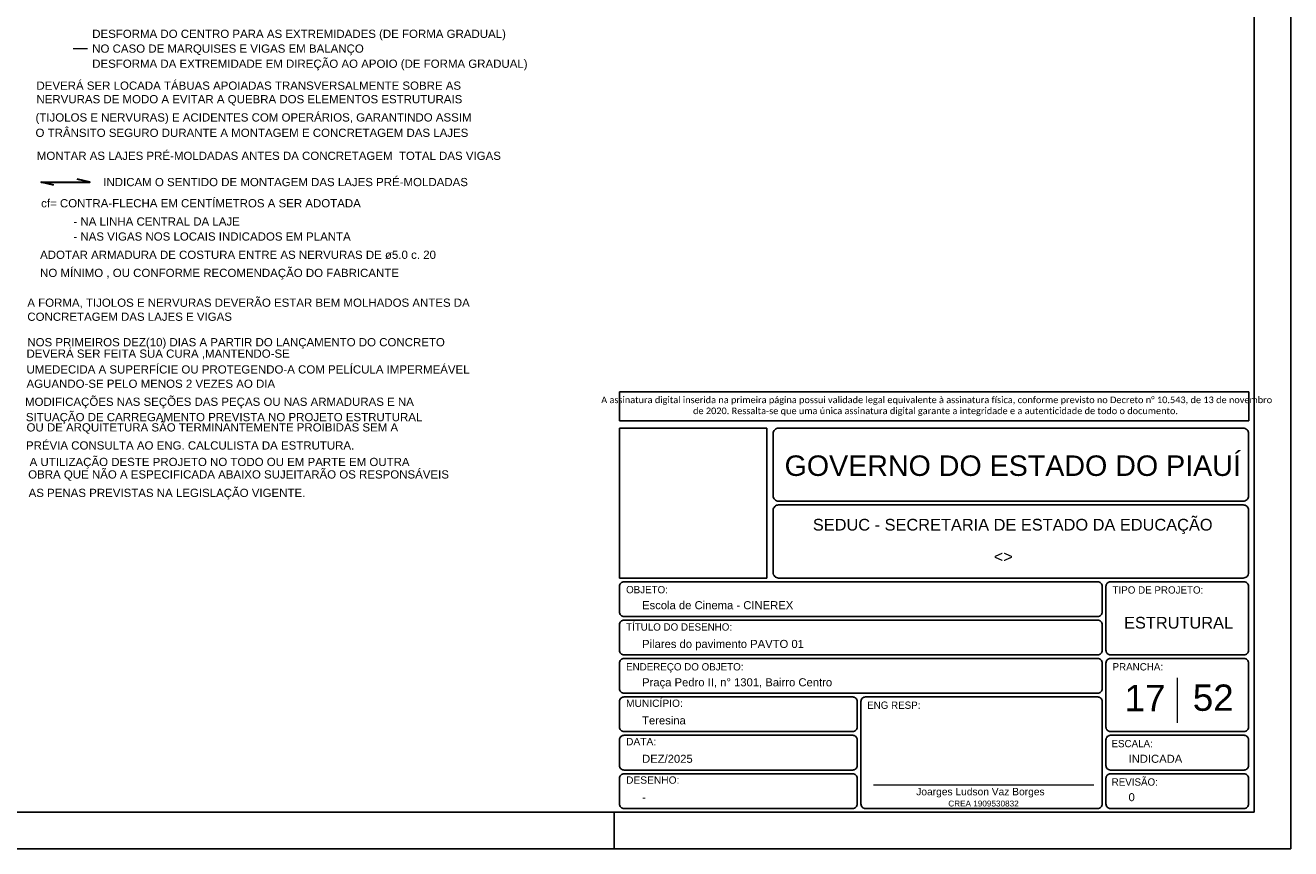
# Model space of a CAD drawing. Header units: millimetres. Extents: x 0 to 119, y 0 to 84.
# Tile 12 of 19: x 84 to 119, y 0 to 23. Entities that reach past the tile are written whole.
import ezdxf

# ---------------------------------------------------------------- set-up
doc = ezdxf.new("R2010")
doc.units = ezdxf.units.MM
doc.header["$MEASUREMENT"] = 0
doc.linetypes.add('NULL', pattern=[0])
doc.layers.get('0').update_dxf_attribs({"lineweight": 18})
for name, color, linetype, lineweight in [('GERAL-1', 2, 'Continuous', 30), ('NOTAS', 7, 'Continuous', 5), ('Nível 1', 7, 'Continuous', 0), ('Textos', 7, 'Continuous', 9)]:
    doc.layers.add(name, color=color, linetype=linetype, lineweight=lineweight)
for name, color, linetype in [('Pena 01', 1, 'Continuous'), ('SEDUC_MARF', 1, 'Continuous'), ('SEDUC_MARGG', 7, 'Continuous'), ('SEDUC_TXT01', 1, 'Continuous'), ('SEDUC_TXT02', 2, 'Continuous'), ('SEDUC_TXT05', 5, 'Continuous')]:
    doc.layers.add(name, color=color, linetype=linetype)
doc.styles.add('Arial', font='txt')
doc.styles.add('Calibri', font='txt')
doc.styles.add('TwCenMT', font='txt')

msp = doc.modelspace()

# ---------------------------------------------------------------- linework, layer by layer
msp.add_line((107.4964, 1.7423), (113.5173, 1.7423))
at = {"layer": 'GERAL-1'}
msp.add_lwpolyline([(85.081, 18.1443), (84.737, 18.2243), (86.065, 18.2243), (85.721, 18.3043)], dxfattribs=at)
at = {"layer": 'NOTAS', "color": 4}
msp.add_line((85.6088, 21.8798), (86.0092, 21.8798), dxfattribs=at)
at = {"layer": 'Nível 1'}
msp.add_line((115.8, 4.6717), (115.8, 3.4409), dxfattribs=at)
at = {"layer": 'Pena 01'}
for p, q in [((100.55, 12.4952), (117.7575, 12.4952)), ((100.55, 12.4952), (100.55, 11.6972)), ((117.7575, 12.4952), (117.7575, 11.6972)), ((100.55, 11.6972), (117.7575, 11.6972))]:
    msp.add_line(p, q, dxfattribs=at)
at = {"layer": 'SEDUC_MARF'}
msp.add_line((100.4015, 1), (100.4015, 0), dxfattribs=at)
for points in [[(118.9, 84.1), (0, 84.1), (0, 0), (118.9, 0)], [(100.55, 11.4972), (104.5747, 11.4972), (104.5747, 7.4), (100.55, 7.4)]]:
    msp.add_lwpolyline(points, close=True, dxfattribs=at)
for points in [[(104.9, 9.5), (117.6, 9.5, 0.4142136), (117.75, 9.65), (117.75, 9.65), (117.75, 11.35, 0.4142136), (117.6, 11.5), (117.6, 11.5), (104.9, 11.5, 0.4142136), (104.75, 11.35), (104.75, 11.35), (104.75, 9.65, 0.4142136), (104.9, 9.5), (104.9, 9.5)], [(104.9, 7.4), (117.6, 7.4, 0.4142136), (117.75, 7.55), (117.75, 7.55), (117.75, 9.25, 0.4142136), (117.6, 9.4), (117.6, 9.4), (104.9, 9.4, 0.4142136), (104.75, 9.25), (104.75, 9.25), (104.75, 7.55, 0.4142136), (104.9, 7.4), (104.9, 7.4)], [(100.675, 7.3), (113.625, 7.3, -0.4142136), (113.75, 7.175), (113.75, 7.175), (113.75, 6.475, -0.4142136), (113.625, 6.35), (113.625, 6.35), (100.675, 6.35, -0.4142136), (100.55, 6.475), (100.55, 6.475), (100.55, 7.175, -0.4142136), (100.675, 7.3), (100.675, 7.3)], [(113.975, 5.3), (117.625, 5.3, 0.4142136), (117.75, 5.425), (117.75, 5.425), (117.75, 7.175, 0.4142136), (117.625, 7.3), (117.625, 7.3), (113.975, 7.3, 0.4142136), (113.85, 7.175), (113.85, 7.175), (113.85, 5.425, 0.4142136), (113.975, 5.3), (113.975, 5.3)], [(100.675, 6.25), (113.625, 6.25, -0.4142136), (113.75, 6.125), (113.75, 6.125), (113.75, 5.425, -0.4142136), (113.625, 5.3), (113.625, 5.3), (100.675, 5.3, -0.4142136), (100.55, 5.425), (100.55, 5.425), (100.55, 6.125, -0.4142136), (100.675, 6.25), (100.675, 6.25)], [(100.675, 5.2), (113.625, 5.2, -0.4142136), (113.75, 5.075), (113.75, 5.075), (113.75, 4.375, -0.4142136), (113.625, 4.25), (113.625, 4.25), (100.675, 4.25, -0.4142136), (100.55, 4.375), (100.55, 4.375), (100.55, 5.075, -0.4142136), (100.675, 5.2), (100.675, 5.2)], [(113.975, 3.2), (117.625, 3.2, 0.4142136), (117.75, 3.325), (117.75, 3.325), (117.75, 5.075, 0.4142136), (117.625, 5.2), (117.625, 5.2), (113.975, 5.2, 0.4142136), (113.85, 5.075), (113.85, 5.075), (113.85, 3.325, 0.4142136), (113.975, 3.2), (113.975, 3.2)], [(100.675, 4.15), (106.925, 4.15, -0.4142136), (107.05, 4.025), (107.05, 4.025), (107.05, 3.325, -0.4142136), (106.925, 3.2), (106.925, 3.2), (100.675, 3.2, -0.4142136), (100.55, 3.325), (100.55, 3.325), (100.55, 4.025, -0.4142136), (100.675, 4.15), (100.675, 4.15)], [(107.275, 4.15), (113.625, 4.15, -0.4142136), (113.75, 4.025), (113.75, 4.025), (113.75, 1.225, -0.4142136), (113.625, 1.1), (113.625, 1.1), (107.275, 1.1, -0.4142136), (107.15, 1.225), (107.15, 1.225), (107.15, 4.025, -0.4142136), (107.275, 4.15), (107.275, 4.15)], [(100.675, 3.1), (106.925, 3.1, -0.4142136), (107.05, 2.975), (107.05, 2.975), (107.05, 2.275, -0.4142136), (106.925, 2.15), (106.925, 2.15), (100.675, 2.15, -0.4142136), (100.55, 2.275), (100.55, 2.275), (100.55, 2.975, -0.4142136), (100.675, 3.1), (100.675, 3.1)], [(113.975, 3.1), (117.625, 3.1, -0.4142136), (117.75, 2.975), (117.75, 2.975), (117.75, 2.275, -0.4142136), (117.625, 2.15), (117.625, 2.15), (113.975, 2.15, -0.4142136), (113.85, 2.275), (113.85, 2.275), (113.85, 2.975, -0.4142136), (113.975, 3.1), (113.975, 3.1)], [(100.675, 2.05), (106.925, 2.05, -0.4142136), (107.05, 1.925), (107.05, 1.925), (107.05, 1.225, -0.4142136), (106.925, 1.1), (106.925, 1.1), (100.675, 1.1, -0.4142136), (100.55, 1.225), (100.55, 1.225), (100.55, 1.925, -0.4142136), (100.675, 2.05), (100.675, 2.05)], [(113.975, 2.05), (117.625, 2.05, -0.4142136), (117.75, 1.925), (117.75, 1.925), (117.75, 1.225, -0.4142136), (117.625, 1.1), (117.625, 1.1), (113.975, 1.1, -0.4142136), (113.85, 1.225), (113.85, 1.225), (113.85, 1.925, -0.4142136), (113.975, 2.05), (113.975, 2.05)]]:
    msp.add_lwpolyline(points, format="xyb", dxfattribs=at)
at = {"layer": 'SEDUC_MARGG'}
msp.add_lwpolyline([(2.5, 1), (117.9, 1), (117.9, 83.1), (2.5, 83.1), (2.5, 1)], dxfattribs=at)

# ---------------------------------------------------------------- texts
at = {"layer": 'NOTAS', "linetype": 'NULL', "char_height": 0.224551, "line_spacing_factor": 0.9, "style": 'Arial'}
for s, insert, width, attachment_point in [('DESFORMA DO CENTRO PARA AS EXTREMIDADES (DE FORMA GRADUAL)', (86.1336, 22.1011), 31.257482, 7), ('NO CASO DE MARQUISES E VIGAS EM BALANÇO', (86.1336, 21.6951), 21.017962, 7), ('DESFORMA DA EXTREMIDADE EM DIREÇÃO AO APOIO (DE FORMA GRADUAL)', (86.1336, 21.2821), 32.335326, 7), ('DEVERÁ SER LOCADA TÁBUAS APOIADAS TRANSVERSALMENTE SOBRE AS ', (84.6096, 20.7482), 32.335326, 7), ('NERVURAS DE MODO A EVITAR A QUEBRA DOS ELEMENTOS ESTRUTURAIS', (84.6096, 20.3192), 32.335326, 7), ('(TIJOLOS E NERVURAS) E ACIDENTES COM OPERÁRIOS, GARANTINDO ASSIM ', (84.5836, 19.8151), 35.029937, 7), ('O TRÂNSITO SEGURO DURANTE A MONTAGEM E CONCRETAGEM DAS LAJES', (84.5836, 19.4592), 32.335326, 7), ('MONTAR AS LAJES PRÉ-MOLDADAS ANTES DA CONCRETAGEM  TOTAL DAS VIGAS', (84.6196, 18.8302), 35.568859, 7), ('INDICAM O SENTIDO DE MONTAGEM DAS LAJES PRÉ-MOLDADAS', (86.4366, 18.1122), 28.023949, 7), ('cf= CONTRA-FLECHA EM CENTÍMETROS A SER ADOTADA', (84.7366, 17.5322), 24.790417, 7), ('- NA LINHA CENTRAL DA LAJE', (85.6196, 17.0342), 14.011975, 7), ('- NAS VIGAS NOS LOCAIS INDICADOS EM PLANTA', (85.6196, 16.6232), 22.634728, 7), ('ADOTAR ARMADURA DE COSTURA ENTRE AS NERVURAS DE ø5.0 c. 20 ', (84.7086, 16.1212), 31.796404, 7), ('NO MÍNIMO , OU CONFORME RECOMENDAÇÃO DO FABRICANTE ', (84.7086, 15.5621), 27.485027, 7), ('A FORMA, TIJOLOS E NERVURAS DEVERÃO ESTAR BEM MOLHADOS ANTES DA ', (84.3596, 14.7752), 34.491015, 7), ('CONCRETAGEM DAS LAJES E VIGAS', (84.3596, 14.4302), 15.628741, 7), ('NOS PRIMEIROS DEZ(10) DIAS A PARTIR DO LANÇAMENTO DO CONCRETO ', (84.3596, 13.6671), 33.413171, 7), ('DEVERÁ SER FEITA SUA CURA ,MANTENDO-SE', (84.3376, 13.3822), 20.47904, 7), ('UMEDECIDA A SUPERFÍCIE OU PROTEGENDO-A COM PELÍCULA IMPERMEÁVEL', (84.3376, 12.9892), 33.413171, 7), ('AGUANDO-SE PELO MENOS 2 VEZES AO DIA', (84.3376, 12.5982), 19.401196, 7), ('MODIFICAÇÕES NAS SEÇÕES DAS PEÇAS OU NAS ARMADURAS E NA', (94.9276, 12.0391), 29.640716, 9), ('SITUAÇÃO DE CARREGAMENTO PREVISTA NO PROJETO ESTRUTURAL', (95.1596, 11.6201), 29.640716, 9), ('OU DE ARQUITETURA SÃO TERMINANTEMENTE PROIBIDAS SEM A', (94.4976, 11.3462), 28.562872, 9), ('PRÉVIA CONSULTA AO ENG. CALCULISTA DA ESTRUTURA.', (93.2982, 10.9102), 26.407183, 9), ('A UTILIZAÇÃO DESTE PROJETO NO TODO OU EM PARTE EM OUTRA', (94.8096, 10.3931), 29.640716, 9), ('OBRA QUE NÃO A ESPECIFICADA ABAIXO SUJEITARÃO OS RESPONSÁVEIS', (95.8866, 10.0602), 32.874248, 9), ('AS PENAS PREVISTAS NA LEGISLAÇÃO VIGENTE.                 ', (91.9603, 9.5481), 31.257482, 9)]:
    msp.add_mtext(s, dxfattribs=dict(at, insert=insert, width=width, attachment_point=attachment_point))
at = {"layer": 'Pena 01', "color": 3, "linetype": 'NULL', "insert": (109.1898, 12.0983), "char_height": 0.1803712, "width": 18.645941, "attachment_point": 5, "style": 'Calibri'}
msp.add_mtext(' A assinatura digital inserida na primeira página possui validade legal equivalente à assinatura física, conforme previsto no Decreto n%%d 10.543, de 13 de novembro de 2020. Ressalta-se que uma única assinatura digital garante a integridade e a autenticidade de todo o documento.', dxfattribs=at)
at = {"layer": 'SEDUC_TXT01', "linetype": 'NULL', "char_height": 0.2, "width": 17.8054, "attachment_point": 1}
for s, insert, style in [('OBJETO:', (100.7294, 7.1834), 'TwCenMT'), ('TIPO DE PROJETO:', (114.0294, 7.1739), 'TwCenMT'), ('TÍTULO DO DESENHO:', (100.7294, 6.1626), 'TwCenMT'), ('ENDEREÇO DO OBJETO:', (100.7294, 5.0739), 'TwCenMT'), ('PRANCHA:', (114.0294, 5.0739), 'TwCenMT'), ('MUNICÍPIO:', (100.7288, 4.0771), 'Arial'), ('ENG RESP:', (107.3208, 4.0239), 'TwCenMT'), ('DATA:', (100.7288, 3.0271), 'Arial'), ('ESCALA:', (114.0004, 2.9739), 'TwCenMT'), ('DESENHO:', (100.7288, 1.9771), 'Arial'), ('REVISÃO:', (114.0054, 1.9239), 'TwCenMT')]:
    msp.add_mtext(s, dxfattribs=dict(at, insert=insert, style=style))
at = {"layer": 'SEDUC_TXT02', "linetype": 'NULL', "attachment_point": 8, "line_spacing_factor": 0.9, "style": 'Arial'}
for s, insert, char_height, width in [('SEDUC - SECRETARIA DE ESTADO DA EDUCAÇÃO ', (111.3, 8.6), 0.32, 21.758945), ('Joarges Ludson Vaz Borges', (110.4173, 1.4), 0.2, 7.035547), ('CREA 1909530832', (110.5015, 1.1528), 0.16, 3.791777)]:
    msp.add_mtext(s, dxfattribs=dict(at, insert=insert, char_height=char_height, width=width))
at = {"layer": 'SEDUC_TXT05', "linetype": 'NULL', "insert": (111.3, 10.1848), "char_height": 0.56, "width": 24.876973, "attachment_point": 8, "line_spacing_factor": 0.9, "style": 'Arial'}
msp.add_mtext('GOVERNO DO ESTADO DO PIAUÍ', dxfattribs=at)
at = {"layer": 'Textos', "linetype": 'NULL', "line_spacing_factor": 0.9, "style": 'Arial'}
for s, insert, char_height, width, attachment_point in [('<>', (111.0425, 7.8271), 0.32, 1.067813, 8), ('Escola de Cinema - CINEREX', (101.1671, 6.545), 0.22, 8.109531, 7), ('ESTRUTURAL', (115.8344, 6.0142), 0.32, 5.907383, 8), ('Pilares do pavimento PAVTO 01', (101.1671, 5.4224), 0.22, 8.677598, 7), ('Praça Pedro II, n%%d 1301, Bairro Centro', (101.1671, 4.3724), 0.22, 10.164414, 7), ('17', (114.9181, 3.7594), 0.72, 2.264609, 8), ('52', (116.7818, 3.7594), 0.72, 2.264609, 8), ('Teresina', (101.1671, 3.395), 0.22, 2.374375, 7), ('DEZ/2025', (101.1671, 2.345), 0.22, 2.741465, 7), ('INDICADA', (114.4671, 2.345), 0.22, 2.906992, 7), ('-', (101.1671, 1.295), 0.22, 0.239805, 7), ('0', (114.4671, 1.295), 0.22, 0.373691, 7)]:
    msp.add_mtext(s, dxfattribs=dict(at, insert=insert, char_height=char_height, width=width, attachment_point=attachment_point))

doc.saveas('drawing.dxf')
